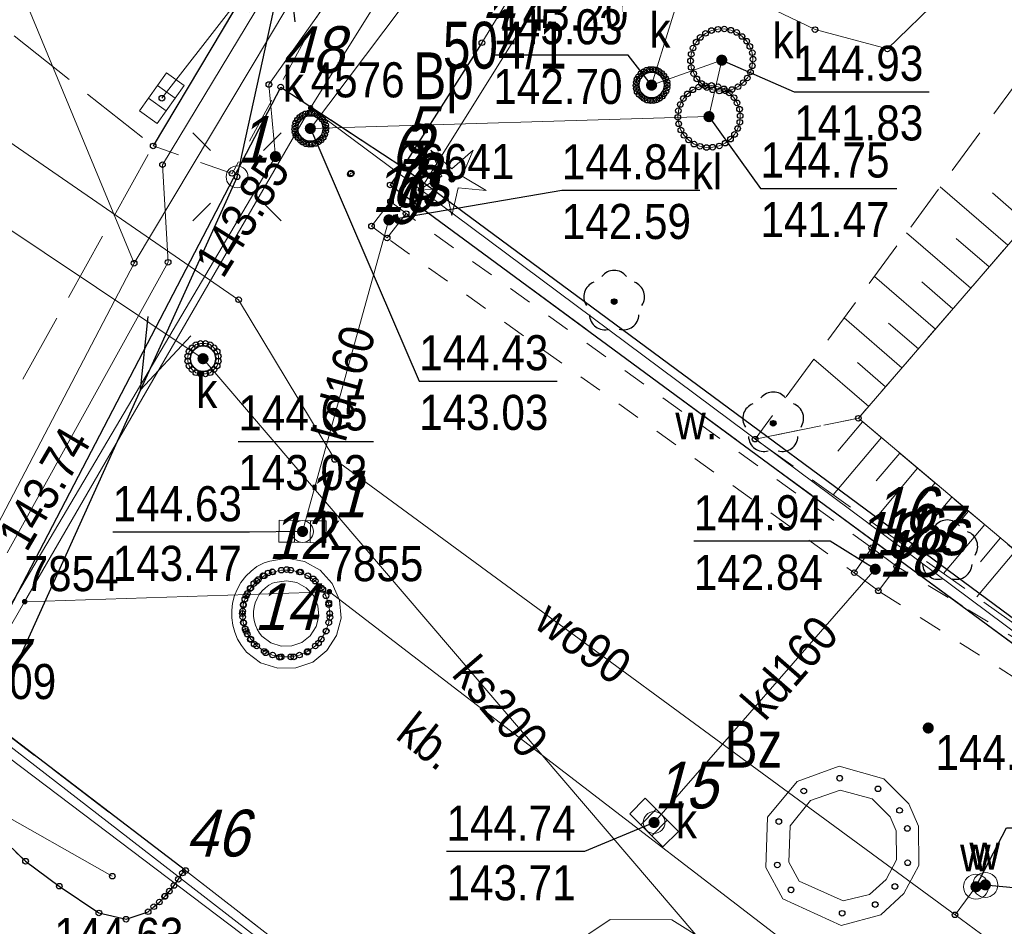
# Model space of a CAD drawing. Header units: metres. Extents: x 5548743 to 5556416, y 5707500 to 5714000.
# Tile 180 of 244: x 5554370 to 5554402, y 5710433 to 5710463. Entities that reach past the tile are written whole.
import ezdxf
from ezdxf.enums import TextEntityAlignment as Align

# ---------------------------------------------------------------- set-up
doc = ezdxf.new("R2010")
doc.units = ezdxf.units.M
for name, pattern in [('0.75_0.75', [1.5, 0.75, -0.75]), ('1.5_0.75', [2.25, 1.5, -0.75]), ('2.25_0.75', [3, 2.25, -0.75]), ('219-1000', [0]), ('otob_1000', [0]), ('suep_nn_1000', [0])]:
    doc.linetypes.add(name, pattern=pattern)
doc.layers.get('0').update_dxf_attribs({"color": 2, "lineweight": 5})
doc.styles.get("Standard").update_dxf_attribs({"font": 'Working1250', "width": 0.75})
doc.linetypes.add('902-1000', pattern='A,5,0,[1,ksztalty.shx,S=1,R=0,X=0,Y=0],5', length=10)
doc.linetypes.add('otdn_1000', pattern='A,7,0,[21,ksztalty.shx,S=0.7,R=0,X=0,Y=0]', length=7)

# ---------------------------------------------------------------- blocks, each defined once
blk = doc.blocks.new('203')
at = {"linetype": 'Continuous', "lineweight": 0}
h = blk.add_hatch(color=0, dxfattribs=at)
edge = h.paths.add_edge_path()
edge.add_arc((0, 0), 0.09, 0, 360)
blk = doc.blocks.new('US22')
at = {"color": 0, "linetype": 'Continuous', "lineweight": 0}
blk.add_circle((0, 0), 0.4, dxfattribs=at)
blk = doc.blocks.new('PW01')
at = {"linetype": 'Continuous', "lineweight": 13}
h = blk.add_hatch(color=0, dxfattribs=at)
edge = h.paths.add_edge_path()
edge.add_arc((0, 0), 0.18, 0, 360)
blk = doc.blocks.new('OP021')
at = {"linetype": 'Continuous', "lineweight": 13}
h = blk.add_hatch(color=0, dxfattribs=at)
edge = h.paths.add_edge_path()
edge.add_arc((0, 0), 0.1, 0, 360)
at = {"color": 0, "linetype": 'Continuous', "lineweight": -3}
for centre, start, end in [((0, 0.5), 38.316, 141.684), ((-0.476, 0.154), 110.388, 213.756), ((0.476, 0.154), 326.244, 69.612), ((-0.294, -0.404), 182.272, 285.64), ((0.294, -0.404), 254.36, 357.728), ((0.294, -0.404), 254.36, 357.728)]:
    blk.add_arc(centre, 0.5, start, end, dxfattribs=at)
blk = doc.blocks.new('US15')
at = {"color": 0, "linetype": 'Continuous', "lineweight": 13}
blk.add_circle((0, 0), 0.35, dxfattribs=at)
blk = doc.blocks.new('US05')
at = {"color": 0, "linetype": 'Continuous', "lineweight": 13}
for p, q in [((-0.75, -0.35), (-0.75, 0.35)), ((-0.75, 0.35), (-0.25, 0.35)), ((-0.25, -0.35), (-0.25, 0.35)), ((-0.25, 0.35), (0.25, 0.35)), ((0.25, -0.35), (0.25, 0.35)), ((0.25, 0.35), (0.75, 0.35)), ((0.75, -0.35), (0.75, 0.35)), ((-0.75, -0.35), (-0.25, -0.35)), ((-0.25, -0.35), (0.25, -0.35)), ((0.25, -0.35), (0.75, -0.35))]:
    blk.add_line(p, q, dxfattribs=at)
blk = doc.blocks.new('OP011')
at = {"linetype": 'Continuous', "lineweight": 13}
h = blk.add_hatch(color=0, dxfattribs=at)
edge = h.paths.add_edge_path()
edge.add_arc((0, 0), 0.1, 0, 360)
at = {"color": 0, "linetype": 'Continuous', "lineweight": 13}
for p, q in [((-0.324, 0.105), (-0.679, 0.935)), ((-0.679, 0.935), (0, 0.341)), ((0, 0.341), (0.679, 0.935)), ((0.679, 0.935), (0.324, 0.105)), ((-1.099, -0.357), (-0.324, 0.105)), ((0.324, 0.105), (1.099, -0.357)), ((-0.2, -0.275), (-1.099, -0.357)), ((-0.2, -0.275), (0, -1.155)), ((0, -1.155), (0.2, -0.275)), ((1.099, -0.357), (0.2, -0.275))]:
    blk.add_line(p, q, dxfattribs=at)
blk = doc.blocks.new('SM01')
at = {"color": 0, "linetype": 'Continuous', "lineweight": 13}
for p, q in [((-0.848, 0.848), (-1.414, 1.414)), ((0.849, 0.848), (1.414, 1.414)), ((-0.848, -0.849), (-1.414, -1.414)), ((0.849, -0.849), (1.414, -1.414))]:
    blk.add_line(p, q, dxfattribs=at)
blk.add_circle((0, 0), 0.35, dxfattribs=at)
blk = doc.blocks.new('SUEP1')
at = {"color": 0, "linetype": 'Continuous'}
for p, q in [((7.5, 0), (5.25, 0.75)), ((22.5, 0), (20.25, 0.75)), ((0, 0), (7.5, 0)), ((7.5, 0), (5.25, -0.75)), ((7.5, 0), (22.5, 0)), ((22.5, 0), (20.25, -0.75))]:
    blk.add_line(p, q, dxfattribs=at)
blk = doc.blocks.new('PIKIETAW1891')
at = {"color": 0}
blk.add_circle((0, 0), 0.09, dxfattribs=at)

msp = doc.modelspace()

# ---------------------------------------------------------------- linework, layer by layer
at = {"layer": '000 Inne (niezydentyfikowane)', "color": 7, "linetype": 'CONTINUOUS', "lineweight": 18, "flags": 128}
for points in [[(5554402.02, 5710455.33), (5554399.85, 5710457.2)], [(5554402.64, 5710456.04), (5554401.53, 5710457.01)], [(5554400.83, 5710453.95), (5554398.77, 5710455.73)], [(5554401.42, 5710454.63), (5554400.36, 5710455.54)], [(5554399.7, 5710452.64), (5554397.75, 5710454.33)], [(5554400.26, 5710453.29), (5554399.26, 5710454.15)], [(5554398.62, 5710451.4), (5554396.77, 5710453)], [(5554399.16, 5710452.01), (5554398.2, 5710452.83)], [(5554397.56, 5710450.16), (5554395.8, 5710451.67)], [(5554398.1, 5710450.79), (5554397.2, 5710451.57)], [(5554397.36, 5710449.67), (5554396.57, 5710448.73)], [(5554397.97, 5710449.16), (5554396.42, 5710447.33)], [(5554398.56, 5710448.66), (5554397.8, 5710447.77)], [(5554399.13, 5710448.18), (5554397.67, 5710446.44)], [(5554399.69, 5710447.71), (5554398.98, 5710446.86)], [(5554400.23, 5710447.25), (5554398.84, 5710445.6)], [(5554400.76, 5710446.8), (5554400.09, 5710446)], [(5554401.28, 5710446.37), (5554399.96, 5710444.8)], [(5554401.78, 5710445.94), (5554401.14, 5710445.18)], [(5554402.27, 5710445.53), (5554401.03, 5710444.05)]]:
    msp.add_lwpolyline(points, dxfattribs=at)
at = {"layer": '218-kontur użytku gruntowego', "color": 3, "linetype": 'CONTINUOUS', "lineweight": 18, "flags": 128}
for points in [[(5554386.01, 5710469.9), (5554379.67, 5710459.73)], [(5554379.67, 5710459.73), (5554386.01, 5710469.9)], [(5554383.19, 5710457.11), (5554390.07, 5710468.13)], [(5554390.07, 5710468.13), (5554383.19, 5710457.11)], [(5554379.67, 5710459.73), (5554370.5, 5710443.9)], [(5554370.5, 5710443.9), (5554379.67, 5710459.73)], [(5554383.19, 5710457.11), (5554379.67, 5710459.73)], [(5554379.67, 5710459.73), (5554383.19, 5710457.11)], [(5554409.61, 5710437.43), (5554383.19, 5710457.11)], [(5554383.19, 5710457.11), (5554409.61, 5710437.43)], [(5554370.5, 5710443.9), (5554368.5, 5710440.44)], [(5554368.5, 5710440.44), (5554370.5, 5710443.9)], [(5554368.5, 5710440.44), (5554395.82, 5710419.29)], [(5554395.82, 5710419.29), (5554368.5, 5710440.44)]]:
    msp.add_lwpolyline(points, dxfattribs=at)
at = {"layer": '219-działka ewidencyjna', "color": 7, "linetype": '219-1000', "lineweight": 18, "flags": 128}
for points in [[(5554386.01, 5710469.9), (5554379.67, 5710459.73)], [(5554390.07, 5710468.13), (5554383.19, 5710457.11)], [(5554379.67, 5710459.73), (5554370.5, 5710443.9)], [(5554379.67, 5710459.73), (5554383.19, 5710457.11)], [(5554383.19, 5710457.11), (5554409.61, 5710437.43)], [(5554370.5, 5710443.9), (5554380.27, 5710444.22)], [(5554380.27, 5710444.22), (5554402.06, 5710427.48)], [(5554368.5, 5710440.44), (5554370.5, 5710443.9)], [(5554368.5, 5710440.44), (5554395.82, 5710419.29)]]:
    msp.add_lwpolyline(points, dxfattribs=at)
at = {"layer": 'brama', "color": 7, "linetype": 'otob_1000', "lineweight": 18, "flags": 128}
msp.add_lwpolyline([(5554388.22, 5710466.84), (5554385.16, 5710461.82)], dxfattribs=at)
at = {"layer": 'chodnik', "color": 7, "linetype": '1.5_0.75', "lineweight": 18, "flags": 128}
msp.add_lwpolyline([(5554437.15, 5710490.55), (5554432.05, 5710496.98), (5554422.36, 5710509.47), (5554421.46, 5710509.6), (5554420.38, 5710509.5), (5554419.59, 5710509.15), (5554418.66, 5710508.44), (5554415.59, 5710505.91), (5554409.45, 5710500.57), (5554404.82, 5710496.31), (5554400.04, 5710491.86), (5554394.81, 5710486.8), (5554391.79, 5710483.61), (5554387, 5710478.15), (5554384.28, 5710474.43), (5554382.01, 5710470.84), (5554378.32, 5710464.72), (5554374.62, 5710458.51), (5554377.15, 5710457.63), (5554385.2, 5710472.46), (5554387.51, 5710476.07), (5554392.97, 5710482.46), (5554396.23, 5710486), (5554401.48, 5710491.07), (5554406.02, 5710495.3), (5554411.08, 5710499.95), (5554417, 5710505.06), (5554420.68, 5710508.04), (5554421.88, 5710506.39), (5554429.97, 5710496.48), (5554435.59, 5710489.39)], close=True, dxfattribs=at)
at = {"layer": 'inna budowla', "color": 7, "linetype": 'CONTINUOUS', "lineweight": 18, "flags": 128}
msp.add_lwpolyline([(5554397.23, 5710449.78), (5554404.6, 5710443.57), (5554410.04, 5710450.07), (5554402.93, 5710456.38)], close=True, dxfattribs=at)
at = {"layer": 'jezdnia', "color": 7, "linetype": '2.25_0.75', "lineweight": 18, "flags": 128}
for points in [[(5554368.01, 5710463.75), (5554357.68, 5710443.77), (5554354.58, 5710437.6), (5554349.35, 5710423.54), (5554342.78, 5710408.11), (5554325.33, 5710366.75), (5554309.25, 5710330.18), (5554304.92, 5710320.89), (5554297.25, 5710305.99), (5554294.24, 5710299.7), (5554292.51, 5710295.35), (5554292.08, 5710293.95), (5554290.13, 5710286.53), (5554289.53, 5710279.07), (5554289.27, 5710274.23), (5554289.78, 5710270.65), (5554290.09, 5710265.31), (5554289.76, 5710263.2), (5554288.67, 5710260.3), (5554287.57, 5710258.27), (5554285.53, 5710255.73), (5554282.8, 5710253.32), (5554310.28, 5710260.32), (5554308.01, 5710261.18), (5554306.18, 5710262.37), (5554304.41, 5710263.77), (5554302.84, 5710265.59), (5554300.95, 5710268.33), (5554300.17, 5710269.22), (5554299.53, 5710272.08), (5554299.54, 5710273.15), (5554299.66, 5710281.4), (5554300.31, 5710285.92), (5554302.49, 5710293.51), (5554304.07, 5710297.57), (5554311.34, 5710314.54), (5554326.59, 5710351.06), (5554339.54, 5710382.11), (5554352.05, 5710411.17), (5554358.74, 5710426.66), (5554367.01, 5710444.9), (5554374.62, 5710458.51)], [(5554366.74, 5710430.54), (5554366.94, 5710430.43), (5554367.14, 5710430.31), (5554367.32, 5710430.19), (5554367.5, 5710430.05), (5554367.68, 5710429.91), (5554367.84, 5710429.76), (5554367.99, 5710429.59), (5554368.15, 5710429.43), (5554368.28, 5710429.25), (5554368.42, 5710429.06), (5554368.53, 5710428.88), (5554368.65, 5710428.68), (5554368.75, 5710428.48), (5554368.76, 5710428.44), (5554369.27, 5710425.32), (5554364.65, 5710427.3), (5554358.44, 5710413.47), (5554363.04, 5710411.46), (5554361.03, 5710407.08), (5554356.44, 5710409.07), (5554350.21, 5710395.1), (5554354.7, 5710392.97), (5554352.63, 5710388.41), (5554383.9, 5710374.77), (5554385.46, 5710378.47), (5554387.14, 5710379.45), (5554410.28, 5710369.21), (5554417.36, 5710385.21), (5554416.27, 5710385.58), (5554415.9, 5710385.63), (5554413.52, 5710380.2), (5554374.56, 5710397.31), (5554382.66, 5710415.55), (5554383.28, 5710416.56), (5554390.58, 5710413.49), (5554415.36, 5710402.64), (5554417.46, 5710407.35), (5554392.71, 5710418.2), (5554390.28, 5710419.88), (5554382.2, 5710425.82), (5554380.6, 5710427.42), (5554379.77, 5710428.85), (5554379.74, 5710429.84), (5554380.12, 5710430.76), (5554380.53, 5710431.5), (5554375.66, 5710435.28), (5554375.56, 5710435.2), (5554375.43, 5710435), (5554375.29, 5710434.8), (5554375.14, 5710434.62), (5554375, 5710434.46), (5554374.82, 5710434.27), (5554374.64, 5710434.12), (5554374.46, 5710433.96), (5554373.75, 5710433.72), (5554372.88, 5710433.92), (5554371.61, 5710434.78), (5554370.53, 5710435.58), (5554369.42, 5710436.63), (5554367.02, 5710440.31), (5554366.91, 5710440.8), (5554366.85, 5710441.15), (5554366.84, 5710441.26), (5554366.79, 5710441.73), (5554366.76, 5710442.19), (5554366.68, 5710443.12), (5554366.79, 5710444.07), (5554367.01, 5710444.9), (5554358.74, 5710426.66), (5554359.75, 5710428.05), (5554360.54, 5710428.9), (5554361.31, 5710429.48), (5554362.27, 5710430.12), (5554362.46, 5710430.26), (5554362.64, 5710430.37), (5554362.84, 5710430.49), (5554363.04, 5710430.58), (5554363.25, 5710430.68), (5554363.46, 5710430.75), (5554363.67, 5710430.82), (5554363.89, 5710430.87), (5554364.11, 5710430.92), (5554364.34, 5710430.95), (5554364.56, 5710430.97), (5554364.78, 5710430.98), (5554365.01, 5710430.98), (5554365.23, 5710430.96), (5554365.46, 5710430.94), (5554365.68, 5710430.89), (5554365.9, 5710430.85), (5554366.12, 5710430.78), (5554366.33, 5710430.71), (5554366.53, 5710430.63), (5554366.54, 5710430.63)]]:
    msp.add_lwpolyline(points, close=True, dxfattribs=at)
at = {"layer": 'komora podziemna', "color": 34, "linetype": 'CONTINUOUS', "lineweight": 18, "flags": 128}
for points in [[(5554382.23, 5710456.73), (5554382.73, 5710456.34), (5554382.12, 5710455.56), (5554381.62, 5710455.94)], [(5554376.57, 5710452.04), (5554376.67, 5710451.92), (5554376.71, 5710451.77), (5554376.71, 5710451.61), (5554376.67, 5710451.46), (5554376.57, 5710451.34), (5554376.45, 5710451.24), (5554376.3, 5710451.2), (5554376.14, 5710451.2), (5554375.99, 5710451.24), (5554375.87, 5710451.34), (5554375.77, 5710451.46), (5554375.73, 5710451.61), (5554375.73, 5710451.77), (5554375.77, 5710451.92), (5554375.87, 5710452.04), (5554375.99, 5710452.14), (5554376.14, 5710452.18), (5554376.3, 5710452.18), (5554376.45, 5710452.14)], [(5554397.1, 5710444.83), (5554397.66, 5710445.63), (5554398.46, 5710445.03), (5554397.87, 5710444.25)]]:
    msp.add_lwpolyline(points, close=True, dxfattribs=at)
at = {"layer": 'krawężnik', "color": 7, "linetype": 'CONTINUOUS', "lineweight": 25, "flags": 128}
for points in [[(5554418.66, 5710508.44), (5554415.59, 5710505.91), (5554409.45, 5710500.57), (5554404.82, 5710496.31), (5554400.04, 5710491.86), (5554394.81, 5710486.8), (5554391.79, 5710483.61), (5554387, 5710478.15), (5554384.28, 5710474.43), (5554382.01, 5710470.84), (5554378.32, 5710464.72), (5554374.62, 5710458.51)], [(5554375.66, 5710435.28), (5554368.49, 5710440.75), (5554378.71, 5710460.4), (5554382.63, 5710457.83), (5554382.22, 5710457.26), (5554407.13, 5710438.92), (5554404.44, 5710435.82), (5554402.59, 5710433.55), (5554393.15, 5710422.13), (5554380.53, 5710431.5)], [(5554369.95, 5710436.14), (5554370.53, 5710435.58), (5554371.61, 5710434.78), (5554372.88, 5710433.92), (5554373.75, 5710433.72), (5554374.46, 5710433.96), (5554374.64, 5710434.12), (5554374.82, 5710434.27), (5554374.99, 5710434.45), (5554375, 5710434.46), (5554375.14, 5710434.62), (5554375.29, 5710434.8), (5554375.43, 5710435), (5554375.56, 5710435.2), (5554375.66, 5710435.28)]]:
    msp.add_lwpolyline(points, dxfattribs=at)
at = {"layer": 'obszar utwardzony', "color": 7, "linetype": '2.25_0.75', "lineweight": 18, "flags": 128}
msp.add_lwpolyline([(5554393.15, 5710422.13), (5554402.59, 5710433.55), (5554404.44, 5710435.82), (5554407.13, 5710438.92), (5554382.22, 5710457.26), (5554382.63, 5710457.83), (5554378.71, 5710460.4), (5554368.49, 5710440.75), (5554375.66, 5710435.28), (5554380.53, 5710431.5)], close=True, dxfattribs=at)
at = {"layer": 'ogrodzenie trwałe', "color": 7, "linetype": '902-1000', "lineweight": 25, "flags": 128}
for points in [[(5554385.16, 5710461.82), (5554382.63, 5710457.83)], [(5554382.63, 5710457.83), (5554407.64, 5710439.34)]]:
    msp.add_lwpolyline(points, dxfattribs=at)
at = {"layer": 'osadnik  szambo', "color": 34, "linetype": 'CONTINUOUS', "lineweight": 18, "flags": 128}
for points in [[(5554393.85, 5710461.29), (5554393.83, 5710461.08), (5554393.77, 5710460.88), (5554393.67, 5710460.69), (5554393.54, 5710460.54), (5554393.37, 5710460.41), (5554393.18, 5710460.32), (5554392.97, 5710460.28), (5554392.77, 5710460.27), (5554392.56, 5710460.31), (5554392.37, 5710460.38), (5554392.2, 5710460.51), (5554392.05, 5710460.66), (5554391.95, 5710460.83), (5554391.87, 5710461.03), (5554391.85, 5710461.24), (5554391.87, 5710461.45), (5554391.93, 5710461.65), (5554392.03, 5710461.84), (5554392.16, 5710461.99), (5554392.33, 5710462.12), (5554392.52, 5710462.21), (5554392.73, 5710462.25), (5554392.93, 5710462.26), (5554393.14, 5710462.22), (5554393.33, 5710462.15), (5554393.5, 5710462.02), (5554393.65, 5710461.87), (5554393.75, 5710461.7), (5554393.83, 5710461.5)], [(5554393.44, 5710459.48), (5554393.43, 5710459.27), (5554393.36, 5710459.07), (5554393.26, 5710458.88), (5554393.13, 5710458.73), (5554392.96, 5710458.6), (5554392.77, 5710458.51), (5554392.56, 5710458.47), (5554392.36, 5710458.46), (5554392.15, 5710458.5), (5554391.96, 5710458.57), (5554391.79, 5710458.7), (5554391.64, 5710458.85), (5554391.54, 5710459.02), (5554391.47, 5710459.22), (5554391.44, 5710459.43), (5554391.46, 5710459.64), (5554391.52, 5710459.84), (5554391.62, 5710460.03), (5554391.75, 5710460.18), (5554391.92, 5710460.31), (5554392.11, 5710460.4), (5554392.32, 5710460.44), (5554392.52, 5710460.45), (5554392.73, 5710460.41), (5554392.92, 5710460.34), (5554393.09, 5710460.21), (5554393.24, 5710460.06), (5554393.34, 5710459.89), (5554393.42, 5710459.69)]]:
    msp.add_lwpolyline(points, close=True, dxfattribs=at)
at = {"layer": 'przewód elektroenergetyczny niskiego napięcia', "color": 1, "linetype": 'suep_nn_1000', "lineweight": 18, "flags": 128}
for points in [[(5554377.31, 5710457.52), (5554384.83, 5710491.86)], [(5554377.31, 5710457.52), (5554359.25, 5710417.63)], [(5554377.31, 5710457.52), (5554359.25, 5710417.63)]]:
    msp.add_lwpolyline(points, dxfattribs=at)
at = {"layer": 'przewód elektroenergetyczny podziemny', "color": 1, "linetype": 'CONTINUOUS', "lineweight": 18, "flags": 128}
for points in [[(5554401.61, 5710464.97), (5554398.16, 5710461.62), (5554395.84, 5710462.24), (5554388.85, 5710465.61), (5554373.31, 5710471.84), (5554351.19, 5710493.83), (5554343.64, 5710501.61), (5554338.29, 5710508.04), (5554335.57, 5710512.59), (5554330.49, 5710529.85), (5554332.38, 5710551.83), (5554334.94, 5710565.18)], [(5554364.47, 5710429.11), (5554364.87, 5710429.97), (5554369.37, 5710437.32), (5554373.31, 5710435.1)]]:
    msp.add_lwpolyline(points, dxfattribs=at)
at = {"layer": 'przewód gazowy', "color": 40, "linetype": 'CONTINUOUS', "lineweight": 18, "flags": 128}
msp.add_lwpolyline([(5554410.59, 5710513.89), (5554417.1, 5710505.78), (5554418.98, 5710503.33), (5554408.77, 5710494.17), (5554397.3, 5710483.62), (5554390.23, 5710475.47), (5554387.74, 5710475.57), (5554382.25, 5710470.19), (5554381.89, 5710469.59), (5554379.76, 5710465.92), (5554374.92, 5710457.91), (5554375.1, 5710454.78), (5554369.7, 5710445.06), (5554365.71, 5710436.89), (5554359.24, 5710421.81), (5554357.52, 5710417.78), (5554355.4, 5710417.18), (5554346.37, 5710395.91), (5554343.35, 5710389.41), (5554328.97, 5710355.13), (5554316.62, 5710325.78), (5554312.25, 5710315.41)], dxfattribs=at)
msp.add_lwpolyline([(5554410.59, 5710513.89), (5554417.1, 5710505.78), (5554418.98, 5710503.33), (5554408.77, 5710494.17), (5554397.3, 5710483.62), (5554390.23, 5710475.47), (5554387.74, 5710475.57), (5554382.25, 5710470.19), (5554381.89, 5710469.59), (5554379.76, 5710465.92), (5554374.92, 5710457.91), (5554375.1, 5710454.78), (5554369.7, 5710445.06), (5554365.71, 5710436.89), (5554359.24, 5710421.81), (5554357.52, 5710417.78), (5554355.4, 5710417.18), (5554346.37, 5710395.91), (5554343.35, 5710389.41), (5554328.97, 5710355.13), (5554316.62, 5710325.78), (5554312.25, 5710315.41)], dxfattribs=at)
at = {"layer": 'przewód kanalizacyjny', "color": 34, "linetype": 'CONTINUOUS', "lineweight": 18, "flags": 128}
for points in [[(5554379.66, 5710459.07), (5554386.69, 5710468.4), (5554404.17, 5710488.33), (5554424.63, 5710505.18), (5554427.48, 5710507.46)], [(5554424.73, 5710489.84), (5554416.52, 5710490.2), (5554392.43, 5710466.37), (5554390.6, 5710460.46), (5554392.85, 5710461.26), (5554392.44, 5710459.45), (5554379.66, 5710459.07)], [(5554374.9, 5710460.04), (5554387.72, 5710476.53)], [(5554394.89, 5710419.19), (5554396.38, 5710428.12), (5554376.22, 5710451.69), (5554357.47, 5710464.23)], [(5554380.94, 5710457.61), (5554380.97, 5710457.64)], [(5554379.41, 5710446.15), (5554382.18, 5710456.14)], [(5554390.68, 5710436.82), (5554397.77, 5710444.94)]]:
    msp.add_lwpolyline(points, dxfattribs=at)
at = {"layer": 'przewód telekomunikacyjny podziemny', "color": 30, "linetype": 'CONTINUOUS', "lineweight": 18, "flags": 128}
for points in [[(5554374.01, 5710454.75), (5554369.95, 5710464.56), (5554368.86, 5710465.36), (5554380.31, 5710483.95), (5554389.55, 5710494.24), (5554395.67, 5710499.5), (5554427.9, 5710522.38), (5554455.78, 5710532.81), (5554483.92, 5710541.5), (5554524.38, 5710553.96), (5554539.21, 5710559.79), (5554555.97, 5710566.98), (5554585.2, 5710580.72), (5554598.19, 5710584.52), (5554607.28, 5710586.33), (5554615.01, 5710584.66), (5554643.84, 5710573.06)], [(5554374.01, 5710454.75), (5554382.04, 5710468.19), (5554389.21, 5710479.14), (5554397.08, 5710487.16), (5554402.37, 5710492.55), (5554420.79, 5710509.07), (5554435.86, 5710515.77)], [(5554384.65, 5710414.72), (5554386.49, 5710426.41), (5554368.03, 5710440.38), (5554378.54, 5710458.17), (5554378.33, 5710460.48), (5554387.46, 5710473.38), (5554388.91, 5710475.65), (5554398.5, 5710485.44), (5554413.39, 5710499.66), (5554419.43, 5710506.67), (5554420.73, 5710508.56)], [(5554304.34, 5710293.39), (5554319.62, 5710330.07), (5554337.26, 5710371.94), (5554363.03, 5710433.74), (5554374.01, 5710454.75)], [(5554304.34, 5710293.39), (5554319.62, 5710330.07), (5554337.26, 5710371.94), (5554363.03, 5710433.74), (5554374.01, 5710454.75)]]:
    msp.add_lwpolyline(points, dxfattribs=at)
at = {"layer": 'przewód wodociągowy', "color": 5, "linetype": 'CONTINUOUS', "lineweight": 18, "flags": 128}
for points in [[(5554370.94, 5710480.31), (5554361.07, 5710464.81), (5554377.36, 5710453.58), (5554380.44, 5710448.46), (5554400.33, 5710433.86), (5554402.97, 5710431.92), (5554426.32, 5710415.86), (5554434.1, 5710410.58), (5554450.7, 5710399.32), (5554474.04, 5710383.37), (5554476.32, 5710381.81), (5554492.29, 5710374.43), (5554512.93, 5710364.9), (5554538.1, 5710352.57), (5554549.03, 5710347.55), (5554550.18, 5710347.08)], [(5554401.3, 5710434.82), (5554400.99, 5710434.78), (5554401, 5710434.76), (5554400.33, 5710433.86)]]:
    msp.add_lwpolyline(points, dxfattribs=at)
at = {"layer": 'rzedna-Atr2', "color": 7, "flags": 128}
for points in [[(5554390.6, 5710460.46), (5554389.85, 5710461.42), (5554385.527, 5710461.42)], [(5554392.85, 5710461.26), (5554395.17, 5710460.25), (5554399.501, 5710460.25)], [(5554392.44, 5710459.45), (5554394.09, 5710457.15), (5554398.468, 5710457.15)], [(5554379.66, 5710459.07), (5554383.15, 5710450.97), (5554387.576, 5710450.97)], [(5554382.18, 5710456.14), (5554387.72, 5710457.09), (5554392.146, 5710457.09)], [(5554377.35, 5710449.04), (5554381.681, 5710449.04)], [(5554379.41, 5710446.15), (5554377.71, 5710446.13), (5554373.324, 5710446.13)], [(5554397.77, 5710444.94), (5554396.33, 5710445.84), (5554391.952, 5710445.84)], [(5554390.68, 5710436.82), (5554388.45, 5710435.89), (5554384.024, 5710435.89)], [(5554401, 5710434.76), (5554401.98, 5710436.65), (5554406.366, 5710436.65)], [(5554401.3, 5710434.82), (5554404.13, 5710434.55), (5554408.516, 5710434.55)]]:
    msp.add_lwpolyline(points, dxfattribs=at)
at = {"layer": 'rów melioracyjny (poligon)', "color": 7, "linetype": '0.75_0.75', "lineweight": 18, "flags": 128}
for points in [[(5554397.66, 5710445.63), (5554382.73, 5710456.34), (5554382.12, 5710455.56), (5554397.1, 5710444.83)], [(5554429.58, 5710426.1), (5554398.46, 5710445.03), (5554397.87, 5710444.25), (5554428.43, 5710424.74)]]:
    msp.add_lwpolyline(points, close=True, dxfattribs=at)
at = {"layer": 'skarpa nieumocniona', "color": 7, "linetype": '1.5_0.75', "lineweight": 18, "flags": 128}
for points in [[(5554393.92, 5710449.11), (5554397.23, 5710449.78), (5554402.93, 5710456.38), (5554402.2, 5710460.4)], [(5554393.92, 5710449.11), (5554397.23, 5710449.78), (5554402.93, 5710456.38), (5554402.2, 5710460.4)], [(5554393.92, 5710449.11), (5554407.04, 5710439.76), (5554404.6, 5710443.57), (5554397.23, 5710449.78)], [(5554393.92, 5710449.11), (5554407.04, 5710439.76), (5554404.6, 5710443.57), (5554397.23, 5710449.78)]]:
    msp.add_lwpolyline(points, close=True, dxfattribs=at)
at = {"layer": 'studnia kanalizacyjna', "color": 34, "linetype": 'CONTINUOUS', "lineweight": 18, "flags": 128}
for points in [[(5554391.09, 5710460.37), (5554391.06, 5710460.27), (5554391, 5710460.18), (5554390.94, 5710460.1), (5554390.86, 5710460.04), (5554390.76, 5710459.99), (5554390.66, 5710459.96), (5554390.56, 5710459.96), (5554390.46, 5710459.98), (5554390.36, 5710460.03), (5554390.28, 5710460.09), (5554390.2, 5710460.16), (5554390.14, 5710460.25), (5554390.11, 5710460.35), (5554390.1, 5710460.45), (5554390.11, 5710460.55), (5554390.13, 5710460.65), (5554390.19, 5710460.74), (5554390.26, 5710460.83), (5554390.34, 5710460.89), (5554390.44, 5710460.94), (5554390.54, 5710460.96), (5554390.64, 5710460.96), (5554390.74, 5710460.95), (5554390.84, 5710460.9), (5554390.92, 5710460.84), (5554390.99, 5710460.76), (5554391.05, 5710460.67), (5554391.09, 5710460.57), (5554391.1, 5710460.47)], [(5554380.15, 5710459.18), (5554380.16, 5710459.08), (5554380.15, 5710458.98), (5554380.12, 5710458.88), (5554380.07, 5710458.78), (5554380, 5710458.7), (5554379.92, 5710458.64), (5554379.82, 5710458.59), (5554379.72, 5710458.57), (5554379.62, 5710458.56), (5554379.52, 5710458.58), (5554379.42, 5710458.63), (5554379.34, 5710458.69), (5554379.27, 5710458.77), (5554379.2, 5710458.85), (5554379.17, 5710458.95), (5554379.16, 5710459.05), (5554379.17, 5710459.15), (5554379.19, 5710459.25), (5554379.25, 5710459.35), (5554379.32, 5710459.43), (5554379.4, 5710459.49), (5554379.5, 5710459.54), (5554379.6, 5710459.56), (5554379.7, 5710459.57), (5554379.8, 5710459.55), (5554379.9, 5710459.5), (5554379.98, 5710459.44), (5554380.05, 5710459.36), (5554380.11, 5710459.28)]]:
    msp.add_lwpolyline(points, close=True, dxfattribs=at)
at = {"layer": 'wodociągowe urządzenie techniczne', "color": 5, "linetype": 'CONTINUOUS', "lineweight": 18, "flags": 128}
msp.add_lwpolyline([(5554377.6, 5710444.09), (5554377.75, 5710444.34), (5554377.94, 5710444.56), (5554378.18, 5710444.73), (5554378.45, 5710444.85), (5554378.73, 5710444.91), (5554379.03, 5710444.91), (5554379.31, 5710444.85), (5554379.58, 5710444.73), (5554379.82, 5710444.56), (5554380.01, 5710444.34), (5554380.16, 5710444.09), (5554380.25, 5710443.81), (5554380.28, 5710443.52), (5554380.25, 5710443.23), (5554380.16, 5710442.95), (5554380.01, 5710442.7), (5554379.82, 5710442.48), (5554379.58, 5710442.31), (5554379.31, 5710442.19), (5554379.03, 5710442.13), (5554378.73, 5710442.13), (5554378.45, 5710442.19), (5554378.18, 5710442.31), (5554377.94, 5710442.48), (5554377.75, 5710442.7), (5554377.6, 5710442.95), (5554377.51, 5710443.23), (5554377.48, 5710443.52), (5554377.51, 5710443.81)], close=True, dxfattribs=at)
at = {"layer": 'ściana oporowa (linia)', "color": 0, "lineweight": 18}
for p, q in [((5554377.946, 5710445.026), (5554378.175, 5710445.147)), ((5554378.175, 5710445.147), (5554378.362, 5710445.203)), ((5554378.362, 5710445.203), (5554378.905, 5710445.29)), ((5554378.905, 5710445.29), (5554379.47, 5710445.189)), ((5554379.47, 5710445.189), (5554379.973, 5710444.913)), ((5554377.588, 5710444.716), (5554377.761, 5710444.875)), ((5554377.761, 5710444.875), (5554377.946, 5710445.026)), ((5554379.973, 5710444.913), (5554380.361, 5710444.486)), ((5554377.327, 5710444.317), (5554377.436, 5710444.512)), ((5554377.436, 5710444.512), (5554377.588, 5710444.716)), ((5554377.228, 5710444.097), (5554377.327, 5710444.317)), ((5554380.361, 5710444.486), (5554380.599, 5710443.949)), ((5554377.164, 5710443.854), (5554377.228, 5710444.097)), ((5554380.599, 5710443.949), (5554380.65, 5710443.368)), ((5554377.139, 5710443.383), (5554377.14, 5710443.618)), ((5554377.14, 5710443.618), (5554377.164, 5710443.854)), ((5554377.177, 5710443.148), (5554377.139, 5710443.383)), ((5554380.65, 5710443.368), (5554380.497, 5710442.815)), ((5554377.237, 5710442.918), (5554377.177, 5710443.148)), ((5554377.325, 5710442.703), (5554377.237, 5710442.918)), ((5554377.45, 5710442.49), (5554377.325, 5710442.703)), ((5554380.497, 5710442.815), (5554380.188, 5710442.33)), ((5554377.612, 5710442.285), (5554377.45, 5710442.49)), ((5554378.064, 5710441.94), (5554377.612, 5710442.285)), ((5554380.188, 5710442.33), (5554379.735, 5710441.965)), ((5554379.735, 5710441.965), (5554379.194, 5710441.777)), ((5554378.619, 5710441.764), (5554378.064, 5710441.94)), ((5554379.194, 5710441.777), (5554378.619, 5710441.764)), ((5554395.263, 5710438.138), (5554396.616, 5710438.625)), ((5554396.616, 5710438.625), (5554398.049, 5710438.224)), ((5554398.049, 5710438.224), (5554398.85, 5710437.414)), ((5554394.316, 5710436.987), (5554395.263, 5710438.138)), ((5554398.85, 5710437.414), (5554399.156, 5710436.705)), ((5554394.264, 5710435.373), (5554394.316, 5710436.987)), ((5554399.156, 5710436.705), (5554399.172, 5710435.44)), ((5554394.805, 5710434.375), (5554394.264, 5710435.373)), ((5554399.172, 5710435.44), (5554398.684, 5710434.549)), ((5554398.684, 5710434.549), (5554397.949, 5710433.864)), ((5554396.676, 5710433.516), (5554394.805, 5710434.375)), ((5554397.949, 5710433.864), (5554396.676, 5710433.516)), ((5554387.703, 5710432.659), (5554389.269, 5710433.706)), ((5554389.269, 5710433.706), (5554391.254, 5710433.704)), ((5554391.254, 5710433.704), (5554392.398, 5710432.982))]:
    msp.add_line(p, q, dxfattribs=at)
at = {"layer": 'ściana oporowa (linia)', "color": 0, "linetype": 'otdn_1000', "lineweight": 18}
for p, q in [((5554378.334, 5710444.434), (5554378.445, 5710444.493)), ((5554378.445, 5710444.493), (5554378.518, 5710444.517)), ((5554378.518, 5710444.517), (5554378.895, 5710444.57)), ((5554378.895, 5710444.57), (5554379.23, 5710444.511)), ((5554379.23, 5710444.511), (5554379.527, 5710444.347)), ((5554378.024, 5710444.128), (5554378.112, 5710444.244)), ((5554378.112, 5710444.244), (5554378.219, 5710444.345)), ((5554378.219, 5710444.345), (5554378.334, 5710444.434)), ((5554379.527, 5710444.347), (5554379.759, 5710444.094)), ((5554377.856, 5710443.726), (5554377.892, 5710443.863)), ((5554377.892, 5710443.863), (5554377.953, 5710444.003)), ((5554377.953, 5710444.003), (5554378.024, 5710444.128)), ((5554379.759, 5710444.094), (5554379.901, 5710443.771)), ((5554377.84, 5710443.582), (5554377.856, 5710443.726)), ((5554377.841, 5710443.437), (5554377.84, 5710443.582)), ((5554379.901, 5710443.771), (5554379.93, 5710443.432)), ((5554377.863, 5710443.292), (5554377.841, 5710443.437)), ((5554377.903, 5710443.142), (5554377.863, 5710443.292)), ((5554379.93, 5710443.432), (5554379.843, 5710443.105)), ((5554377.955, 5710443.017), (5554377.903, 5710443.142)), ((5554378.03, 5710442.89), (5554377.955, 5710443.017)), ((5554379.843, 5710443.105), (5554379.652, 5710442.81)), ((5554378.108, 5710442.795), (5554378.03, 5710442.89)), ((5554378.396, 5710442.58), (5554378.108, 5710442.795)), ((5554379.652, 5710442.81), (5554379.385, 5710442.595)), ((5554378.721, 5710442.476), (5554378.396, 5710442.58)), ((5554379.066, 5710442.483), (5554378.721, 5710442.476)), ((5554379.385, 5710442.595), (5554379.066, 5710442.483)), ((5554395.697, 5710437.522), (5554396.644, 5710437.855)), ((5554396.644, 5710437.855), (5554397.671, 5710437.576)), ((5554397.671, 5710437.576), (5554398.25, 5710437.006)), ((5554395.044, 5710436.713), (5554395.697, 5710437.522)), ((5554398.25, 5710437.006), (5554398.444, 5710436.555)), ((5554394.996, 5710435.547), (5554395.044, 5710436.713)), ((5554398.444, 5710436.555), (5554398.448, 5710435.62)), ((5554395.335, 5710434.945), (5554394.996, 5710435.547)), ((5554398.448, 5710435.62), (5554398.116, 5710434.991)), ((5554396.744, 5710434.304), (5554395.335, 5710434.945)), ((5554398.116, 5710434.991), (5554397.591, 5710434.516)), ((5554397.591, 5710434.516), (5554396.744, 5710434.304))]:
    msp.add_line(p, q, dxfattribs=at)

# ---------------------------------------------------------------- block references
at = {"layer": '203-punkt graniczny', "color": 7, "linetype": 'CONTINUOUS', "lineweight": 18}
for p in [(5554379.67, 5710459.73), (5554383.19, 5710457.11), (5554380.27, 5710444.22), (5554370.5, 5710443.9)]:
    msp.add_blockref('203', p, dxfattribs=at)
at = {"layer": 'drzewo iglaste', "color": 94, "linetype": 'CONTINUOUS', "lineweight": 18}
msp.add_blockref('OP011', (5554384.2, 5710457.44), dxfattribs=at)
at = {"layer": 'drzewo liściaste', "color": 94, "linetype": 'CONTINUOUS', "lineweight": 18}
for p in [(5554389.4, 5710453.52), (5554394.5, 5710449.62), (5554400.08, 5710445.52)]:
    msp.add_blockref('OP021', p, dxfattribs=at)
at = {"layer": 'kratka ściekowa', "color": 34, "linetype": 'CONTINUOUS', "lineweight": 18}
for p, rotation in [((5554374.9, 5710460.04), 54.637), ((5554379.41, 5710446.15), 359.145), ((5554390.68, 5710436.82), 135)]:
    msp.add_blockref('US05', p, dxfattribs=dict(at, rotation=rotation))
at = {"layer": 'latarnia', "color": 7, "linetype": 'CONTINUOUS', "lineweight": 18}
msp.add_blockref('SM01', (5554377.31, 5710457.52), dxfattribs=at)
msp.add_blockref('SM01', (5554377.31, 5710457.52), dxfattribs=at)
at = {"layer": 'pikieta sztuczna', "color": 7, "linetype": 'CONTINUOUS', "lineweight": 13}
msp.add_blockref('PW01', (5554399.47, 5710439.85), dxfattribs=at)
at = {"layer": 'przewód elektroenergetyczny niskiego napięcia', "color": 1, "linetype": 'CONTINUOUS', "lineweight": 18}
for rotation in [77.648, 245.642, 245.642]:
    msp.add_blockref('SUEP1', (5554377.31, 5710457.52), dxfattribs=dict(at, rotation=rotation))
at = {"layer": 'Punkt roboczy BDOT GESUT K1', "color": 6, "linetype": 'CONTINUOUS', "lineweight": 18}
for p in [(5554392.33, 5710462.12), (5554392.52, 5710462.21), (5554392.73, 5710462.25), (5554392.93, 5710462.26), (5554393.14, 5710462.22), (5554393.33, 5710462.15), (5554395.84, 5710462.24), (5554385.16, 5710461.82), (5554385.16, 5710461.82), (5554392.03, 5710461.84), (5554392.16, 5710461.99), (5554393.5, 5710462.02), (5554393.65, 5710461.87), (5554391.87, 5710461.45), (5554391.93, 5710461.65), (5554393.75, 5710461.7), (5554393.83, 5710461.5), (5554398.16, 5710461.62), (5554391.85, 5710461.24), (5554392.85, 5710461.26), (5554393.85, 5710461.29), (5554390.26, 5710460.83), (5554390.34, 5710460.89), (5554390.44, 5710460.94), (5554390.54, 5710460.96), (5554390.64, 5710460.96), (5554390.74, 5710460.95), (5554390.84, 5710460.9), (5554390.92, 5710460.84), (5554391.87, 5710461.03), (5554391.95, 5710460.83), (5554393.77, 5710460.88), (5554393.83, 5710461.08), (5554390.11, 5710460.55), (5554390.13, 5710460.65), (5554390.19, 5710460.74), (5554390.99, 5710460.76), (5554391.05, 5710460.67), (5554391.09, 5710460.57), (5554392.05, 5710460.66), (5554392.2, 5710460.51), (5554393.54, 5710460.54), (5554393.67, 5710460.69), (5554378.33, 5710460.48), (5554378.71, 5710460.4), (5554378.71, 5710460.4), (5554390.1, 5710460.45), (5554390.11, 5710460.35), (5554390.14, 5710460.25), (5554390.6, 5710460.46), (5554390.6, 5710460.46), (5554391.06, 5710460.27), (5554391.09, 5710460.37), (5554391.1, 5710460.47), (5554391.92, 5710460.31), (5554392.11, 5710460.4), (5554392.32, 5710460.44), (5554392.37, 5710460.38), (5554392.52, 5710460.45), (5554392.56, 5710460.31), (5554392.73, 5710460.41), (5554392.77, 5710460.27), (5554392.92, 5710460.34), (5554392.97, 5710460.28), (5554393.09, 5710460.21), (5554393.18, 5710460.32), (5554393.37, 5710460.41), (5554374.9, 5710460.04), (5554374.9, 5710460.04), (5554390.2, 5710460.16), (5554390.28, 5710460.09), (5554390.36, 5710460.03), (5554390.46, 5710459.98), (5554390.56, 5710459.96), (5554390.66, 5710459.96), (5554390.76, 5710459.99), (5554390.86, 5710460.04), (5554390.94, 5710460.1), (5554391, 5710460.18), (5554391.62, 5710460.03), (5554391.75, 5710460.18), (5554393.24, 5710460.06), (5554393.34, 5710459.89), (5554379.6, 5710459.56), (5554379.7, 5710459.57), (5554391.46, 5710459.64), (5554391.52, 5710459.84), (5554393.42, 5710459.69), (5554379.19, 5710459.25), (5554379.25, 5710459.35), (5554379.32, 5710459.43), (5554379.4, 5710459.49), (5554379.5, 5710459.54), (5554379.8, 5710459.55), (5554379.9, 5710459.5), (5554379.98, 5710459.44), (5554380.05, 5710459.36), (5554380.11, 5710459.28), (5554391.44, 5710459.43), (5554392.44, 5710459.45), (5554393.43, 5710459.27), (5554393.44, 5710459.48), (5554379.16, 5710459.05), (5554379.17, 5710459.15), (5554379.17, 5710458.95), (5554379.66, 5710459.07), (5554379.66, 5710459.07), (5554379.66, 5710459.07), (5554379.66, 5710459.07), (5554380.15, 5710459.18), (5554380.15, 5710458.98), (5554380.16, 5710459.08), (5554391.47, 5710459.22), (5554391.54, 5710459.02), (5554393.36, 5710459.07), (5554379.2, 5710458.85), (5554379.27, 5710458.77), (5554379.34, 5710458.69), (5554379.42, 5710458.63), (5554379.92, 5710458.64), (5554380, 5710458.7), (5554380.07, 5710458.78), (5554380.12, 5710458.88), (5554391.64, 5710458.85), (5554391.79, 5710458.7), (5554393.13, 5710458.73), (5554393.26, 5710458.88), (5554374.62, 5710458.51), (5554374.62, 5710458.51), (5554374.62, 5710458.51), (5554379.52, 5710458.58), (5554379.62, 5710458.56), (5554379.72, 5710458.57), (5554379.82, 5710458.59), (5554391.96, 5710458.57), (5554392.15, 5710458.5), (5554392.36, 5710458.46), (5554392.56, 5710458.47), (5554392.77, 5710458.51), (5554392.96, 5710458.6), (5554378.54, 5710458.17), (5554378.54, 5710458.17), (5554374.92, 5710457.91), (5554374.92, 5710457.91), (5554382.63, 5710457.83), (5554382.63, 5710457.83), (5554382.63, 5710457.83), (5554382.63, 5710457.83), (5554377.15, 5710457.63), (5554377.31, 5710457.52), (5554377.31, 5710457.52), (5554377.31, 5710457.52), (5554377.31, 5710457.52), (5554377.31, 5710457.52), (5554380.94, 5710457.61), (5554380.97, 5710457.64), (5554384.2, 5710457.44), (5554382.22, 5710457.26), (5554382.22, 5710457.26), (5554382.23, 5710456.73), (5554382.18, 5710456.14), (5554382.18, 5710456.14), (5554382.73, 5710456.34), (5554382.73, 5710456.34), (5554381.62, 5710455.94), (5554382.12, 5710455.56), (5554382.12, 5710455.56), (5554374.01, 5710454.75), (5554374.01, 5710454.75), (5554374.01, 5710454.75), (5554374.01, 5710454.75), (5554375.1, 5710454.78), (5554375.1, 5710454.78), (5554377.36, 5710453.58), (5554389.4, 5710453.52), (5554375.87, 5710452.04), (5554375.99, 5710452.14), (5554376.14, 5710452.18), (5554376.3, 5710452.18), (5554376.45, 5710452.14), (5554376.57, 5710452.04), (5554375.73, 5710451.77), (5554375.77, 5710451.92), (5554376.22, 5710451.69), (5554376.22, 5710451.69), (5554376.22, 5710451.69), (5554376.67, 5710451.92), (5554376.71, 5710451.77), (5554375.73, 5710451.61), (5554375.77, 5710451.46), (5554376.67, 5710451.46), (5554376.71, 5710451.61), (5554375.87, 5710451.34), (5554375.99, 5710451.24), (5554376.14, 5710451.2), (5554376.3, 5710451.2), (5554376.45, 5710451.24), (5554376.57, 5710451.34), (5554397.23, 5710449.78), (5554397.23, 5710449.78), (5554397.23, 5710449.78), (5554394.5, 5710449.62), (5554393.92, 5710449.11), (5554393.92, 5710449.11), (5554380.44, 5710448.46), (5554379.41, 5710446.15), (5554379.41, 5710446.15), (5554379.41, 5710446.15), (5554379.41, 5710446.15), (5554397.66, 5710445.63), (5554397.66, 5710445.63), (5554400.08, 5710445.52), (5554378.14, 5710444.73), (5554378.18, 5710444.73), (5554378.31, 5710444.82), (5554378.44, 5710444.86), (5554378.45, 5710444.85), (5554378.73, 5710444.91), (5554378.9, 5710444.93), (5554379.03, 5710444.91), (5554379.31, 5710444.85), (5554379.35, 5710444.85), (5554379.58, 5710444.73), (5554397.1, 5710444.83), (5554397.1, 5710444.83), (5554397.77, 5710444.94), (5554397.77, 5710444.94), (5554398.46, 5710445.03), (5554398.46, 5710445.03), (5554377.85, 5710444.48), (5554377.94, 5710444.56), (5554377.99, 5710444.61), (5554379.75, 5710444.63), (5554379.82, 5710444.56), (5554377.6, 5710444.09), (5554377.64, 5710444.16), (5554377.73, 5710444.32), (5554377.75, 5710444.34), (5554380.01, 5710444.34), (5554380.06, 5710444.29), (5554380.16, 5710444.09), (5554397.87, 5710444.25), (5554397.87, 5710444.25), (5554377.51, 5710443.81), (5554377.51, 5710443.79), (5554377.56, 5710443.98), (5554380.25, 5710443.86), (5554380.25, 5710443.81), (5554377.48, 5710443.52), (5554377.49, 5710443.6), (5554380.28, 5710443.52), (5554377.49, 5710443.41), (5554377.51, 5710443.23), (5554377.52, 5710443.22), (5554380.25, 5710443.23), (5554380.29, 5710443.4), (5554377.57, 5710443.03), (5554377.6, 5710442.95), (5554377.64, 5710442.86), (5554380.16, 5710442.95), (5554380.17, 5710442.96), (5554377.74, 5710442.69), (5554377.75, 5710442.7), (5554377.86, 5710442.54), (5554379.92, 5710442.57), (5554380.01, 5710442.7), (5554377.94, 5710442.48), (5554378.18, 5710442.31), (5554378.23, 5710442.26), (5554379.56, 5710442.28), (5554379.58, 5710442.31), (5554379.82, 5710442.48), (5554378.45, 5710442.19), (5554378.67, 5710442.12), (5554378.73, 5710442.13), (5554379.03, 5710442.13), (5554379.13, 5710442.13), (5554379.31, 5710442.19), (5554399.47, 5710439.85), (5554396.63, 5710438.24), (5554395.48, 5710437.83), (5554397.86, 5710437.9), (5554398.55, 5710437.21), (5554394.68, 5710436.85), (5554390.68, 5710436.82), (5554390.68, 5710436.82), (5554390.68, 5710436.82), (5554390.68, 5710436.82), (5554398.8, 5710436.63), (5554370.53, 5710435.58), (5554370.53, 5710435.58), (5554375.66, 5710435.28), (5554375.66, 5710435.28), (5554375.66, 5710435.28), (5554375.66, 5710435.28), (5554394.63, 5710435.46), (5554398.81, 5710435.53), (5554373.31, 5710435.1), (5554375.43, 5710435), (5554375.43, 5710435), (5554375.56, 5710435.2), (5554375.56, 5710435.2), (5554371.61, 5710434.78), (5554371.61, 5710434.78), (5554375.14, 5710434.62), (5554375.14, 5710434.62), (5554375.29, 5710434.8), (5554375.29, 5710434.8), (5554395.07, 5710434.66), (5554398.4, 5710434.77), (5554400.99, 5710434.78), (5554401, 5710434.76), (5554401, 5710434.76), (5554401.3, 5710434.82), (5554401.3, 5710434.82), (5554374.99, 5710434.45), (5554375, 5710434.46), (5554375, 5710434.46), (5554374.64, 5710434.12), (5554374.64, 5710434.12), (5554374.82, 5710434.27), (5554374.82, 5710434.27), (5554397.77, 5710434.19), (5554372.88, 5710433.92), (5554372.88, 5710433.92), (5554373.75, 5710433.72), (5554373.75, 5710433.72), (5554374.46, 5710433.96), (5554374.46, 5710433.96), (5554396.71, 5710433.91), (5554400.33, 5710433.86), (5554400.33, 5710433.86)]:
    msp.add_blockref('PIKIETAW1891', p, dxfattribs=at)
at = {"layer": 'rzedna', "color": 34, "linetype": 'CONTINUOUS', "lineweight": 18}
for p in [(5554392.85, 5710461.26), (5554390.6, 5710460.46), (5554392.44, 5710459.45), (5554379.66, 5710459.07), (5554382.18, 5710456.14), (5554376.22, 5710451.69), (5554379.41, 5710446.15), (5554397.77, 5710444.94), (5554390.68, 5710436.82)]:
    msp.add_blockref('PW01', p, dxfattribs=at)
at = {"layer": 'rzedna', "color": 30, "linetype": 'CONTINUOUS', "lineweight": 18}
msp.add_blockref('PW01', (5554378.54, 5710458.17), dxfattribs=at)
at = {"layer": 'rzedna', "color": 5, "linetype": 'CONTINUOUS', "lineweight": 18}
for p in [(5554401, 5710434.76), (5554401.3, 5710434.82)]:
    msp.add_blockref('PW01', p, dxfattribs=at)
at = {"layer": 'studnia kanalizacyjna', "color": 34, "linetype": 'CONTINUOUS', "lineweight": 18}
for p in [(5554379.41, 5710446.15), (5554390.68, 5710436.82)]:
    msp.add_blockref('US15', p, dxfattribs=at)
at = {"layer": 'właz do komory lub kanału - okrągły', "color": 7, "linetype": 'CONTINUOUS', "lineweight": 18}
for p in [(5554390.6, 5710460.46), (5554379.66, 5710459.07), (5554376.22, 5710451.69), (5554401, 5710434.76), (5554401.3, 5710434.82)]:
    msp.add_blockref('US22', p, dxfattribs=at)

# ---------------------------------------------------------------- texts
at = {"layer": '203-punkt graniczny-Atr103', "color": 7, "width": 0.9}
for s, p in [('4576', (5554379.67, 5710459.73)), ('4576', (5554379.67, 5710459.73)), ('6641', (5554383.19, 5710457.11)), ('6641', (5554383.19, 5710457.11)), ('7855', (5554380.27, 5710444.22)), ('7855', (5554380.27, 5710444.22)), ('7854', (5554370.5, 5710443.9)), ('7854', (5554370.5, 5710443.9)), ('1109', (5554368.5, 5710440.44)), ('1109', (5554368.5, 5710440.44))]:
    msp.add_text(s, height=1.125, dxfattribs=at).set_placement(p, align=Align.BOTTOM_LEFT)
at = {"layer": '210-oznaczenie konturu użytku gruntowego', "color": 3, "linetype": 'CONTINUOUS', "lineweight": 18, "width": 0.79}
for s, p in [('Bp', (5554382.96, 5710460.01)), ('Bz', (5554392.94, 5710438.58))]:
    msp.add_text(s, height=1.5, dxfattribs=at).set_placement(p)
at = {"layer": '211-numer działki ewidencyjnej', "color": 7, "linetype": 'CONTINUOUS', "lineweight": 18, "width": 0.79}
msp.add_text('504/1', height=1.5, dxfattribs=at).set_placement((5554383.91, 5710462.49), align=Align.TOP_LEFT)
at = {"layer": 'obszar utwardzony-Atr17', "color": 7, "width": 0.9}
msp.add_text('kb.', height=1.125, rotation=322.182, dxfattribs=at).set_placement((5554382.35, 5710439.54))
at = {"layer": 'osadnik  szambo-Atr17', "color": 34, "width": 0.9}
for p in [(5554394.48, 5710461.32), (5554391.89, 5710457.12)]:
    msp.add_text('kl', height=1.125, dxfattribs=at).set_placement(p)
at = {"layer": 'pikieta sztuczna-Atr2', "color": 7, "width": 0.9}
msp.add_text('144.83', height=1.125, dxfattribs=at).set_placement((5554399.7, 5710439.63), align=Align.TOP_LEFT)
at = {"layer": 'przewód kanalizacyjny-Atr1', "color": 34, "width": 0.9}
for rotation, p in [(74.502, (5554380.24, 5710449.13)), (48.874, (5554393.81, 5710440.4))]:
    msp.add_text('kd160', height=1.125, rotation=rotation, dxfattribs=at).set_placement(p, align=Align.MIDDLE_LEFT)
msp.add_text('ks200', height=1.125, rotation=310.543, dxfattribs=at).set_placement((5554385.76, 5710440.54), align=Align.MIDDLE_CENTER)
at = {"layer": 'przewód wodociągowy-Atr1', "color": 5, "width": 0.9}
msp.add_text('wo90', height=1.125, rotation=323.715, dxfattribs=at).set_placement((5554388.42, 5710442.6), align=Align.MIDDLE_CENTER)
at = {"layer": 'Punkt roboczy BDOT GESUT K1-Atr103', "color": 6, "oblique": 15, "width": 0.9}
for s, p in [('4', (5554385.16, 5710461.82)), ('4', (5554385.16, 5710461.82)), ('48', (5554378.71, 5710460.4)), ('48', (5554378.71, 5710460.4)), ('5', (5554382.63, 5710457.83)), ('5', (5554382.63, 5710457.83)), ('5', (5554382.63, 5710457.83)), ('5', (5554382.63, 5710457.83)), ('1', (5554377.31, 5710457.52)), ('1', (5554377.31, 5710457.52)), ('1', (5554377.31, 5710457.52)), ('1', (5554377.31, 5710457.52)), ('6', (5554382.22, 5710457.26)), ('6', (5554382.22, 5710457.26)), ('7', (5554382.23, 5710456.73)), ('7s', (5554382.18, 5710456.14)), ('7s', (5554382.18, 5710456.14)), ('8', (5554382.73, 5710456.34)), ('8', (5554382.73, 5710456.34)), ('10', (5554381.62, 5710455.94)), ('9', (5554382.12, 5710455.56)), ('9', (5554382.12, 5710455.56)), ('11', (5554379.41, 5710446.15)), ('11', (5554379.41, 5710446.15)), ('11', (5554379.41, 5710446.15)), ('11', (5554379.41, 5710446.15)), ('16', (5554397.66, 5710445.63)), ('16', (5554397.66, 5710445.63)), ('12', (5554378.31, 5710444.82)), ('19', (5554397.1, 5710444.83)), ('19', (5554397.1, 5710444.83)), ('16s', (5554397.77, 5710444.94)), ('16s', (5554397.77, 5710444.94)), ('17', (5554398.46, 5710445.03)), ('17', (5554398.46, 5710445.03)), ('18', (5554397.87, 5710444.25)), ('18', (5554397.87, 5710444.25)), ('14', (5554377.86, 5710442.54)), ('47', (5554368.49, 5710440.75)), ('47', (5554368.49, 5710440.75)), ('15', (5554390.68, 5710436.82)), ('15', (5554390.68, 5710436.82)), ('15', (5554390.68, 5710436.82)), ('15', (5554390.68, 5710436.82)), ('46', (5554375.66, 5710435.28)), ('46', (5554375.66, 5710435.28)), ('46', (5554375.66, 5710435.28)), ('46', (5554375.66, 5710435.28))]:
    msp.add_text(s, height=1.5, dxfattribs=at).set_placement(p, align=Align.BOTTOM_LEFT)
at = {"layer": 'rzedna-Atr2', "color": 34, "width": 0.9}
for s, p in [('145.03', (5554385.527, 5710461.431)), ('144.93', (5554395.17, 5710460.261)), ('144.84', (5554387.72, 5710457.101)), ('144.75', (5554394.09, 5710457.161)), ('144.43', (5554383.15, 5710450.981)), ('144.65', (5554377.35, 5710449.051)), ('144.63', (5554373.324, 5710446.141)), ('144.94', (5554391.952, 5710445.851)), ('144.74', (5554384.024, 5710435.901)), ('144.63', (5554371.449, 5710432.301))]:
    msp.add_text(s, height=1.125, dxfattribs=at).set_placement(p, align=Align.BOTTOM_LEFT)
at = {"layer": 'rzedna-Atr2', "color": 30, "width": 0.9}
msp.add_text('143.85', height=1.125, rotation=58.118, dxfattribs=at).set_placement((5554376.38, 5710454.52), align=Align.MIDDLE_LEFT)
at = {"layer": 'rzedna-Atr2', "color": 40, "width": 0.9}
msp.add_text('143.74', height=1.125, rotation=59.628, dxfattribs=at).set_placement((5554370.08, 5710445.74), align=Align.MIDDLE_LEFT)
at = {"layer": 'rzedna-Atr3', "color": 34, "width": 0.9}
for s, p in [('143.20', (5554385.712, 5710461.869)), ('142.70', (5554385.527, 5710459.519)), ('141.83', (5554395.17, 5710458.349)), ('142.59', (5554387.72, 5710455.189)), ('141.47', (5554394.09, 5710455.249)), ('143.03', (5554383.15, 5710449.069)), ('143.03', (5554377.35, 5710447.139)), ('143.47', (5554373.324, 5710444.229)), ('142.84', (5554391.952, 5710443.939)), ('143.71', (5554384.024, 5710433.989))]:
    msp.add_text(s, height=1.125, dxfattribs=at).set_placement(p, align=Align.BOTTOM_LEFT)
at = {"layer": 'rów melioracyjny (poligon)-Atr17', "color": 7, "width": 0.9}
msp.add_text('w.', height=1.125, dxfattribs=at).set_placement((5554391.36, 5710449.1))
at = {"layer": 'studnia kanalizacyjna-Atr17', "color": 34, "width": 0.9}
for p in [(5554379.93, 5710445.63), (5554391.38, 5710436.31)]:
    msp.add_text('k', height=1.125, dxfattribs=at).set_placement(p)
at = {"layer": 'właz do komory lub kanału - okrągły-Atr17', "color": 7, "width": 0.9}
for s, p in [('k', (5554390.53, 5710461.66)), ('k', (5554378.78, 5710459.93)), ('w', (5554400.49, 5710435.25)), ('w', (5554400.79, 5710435.31))]:
    msp.add_text(s, height=1.125, dxfattribs=at).set_placement(p)
msp.add_text('k', height=1.125, dxfattribs=at).set_placement((5554376.34, 5710450.67), align=Align.MIDDLE_CENTER)

doc.saveas('drawing.dxf')
